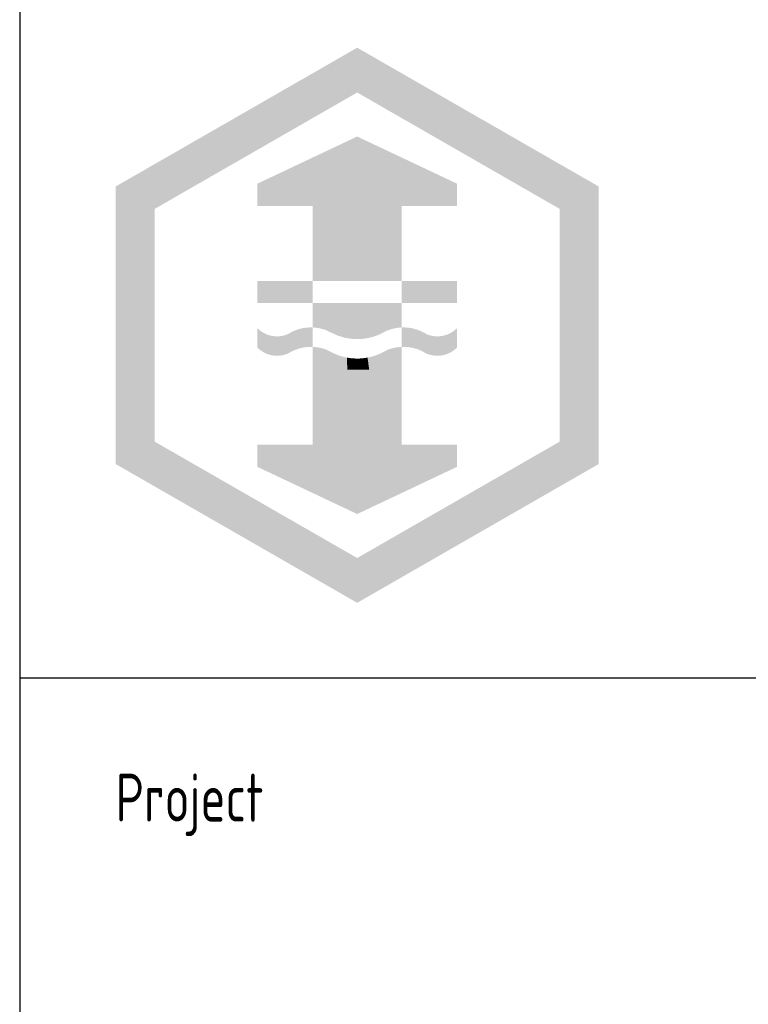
# Model space of a CAD drawing. Extents: x 0 to 1189000, y 0 to 841000.
# Tile 10 of 20: x 1024000 to 1054375, y 64884 to 105931. Entities that reach past the tile are written whole.
import ezdxf

# ---------------------------------------------------------------- set-up
doc = ezdxf.new("R2010")
doc.units = 0
doc.header["$LTSCALE"] = 10000
doc.header["$MEASUREMENT"] = 0
doc.layers.get('0').update_dxf_attribs({"linetype": 'CONTINUOUS'})
for name, color, linetype in [('_T193299$0$101', 7, 'CONTINUOUS'), ('_T193299$0$102', 2, 'CONTINUOUS'), ('_T193299$0$103', 4, 'CONTINUOUS')]:
    doc.layers.add(name, color=color, linetype=linetype)
doc.styles.add('_T193299$0$ISO', font='ISO', dxfattribs={"width": 0.8})

# ---------------------------------------------------------------- blocks, each defined once
blk = doc.blocks.new('_T193299', base_point=(1174, 15))
at = {"layer": '_T193299$0$102'}
blk.add_line((1024, 78.5), (1174, 78.5), dxfattribs=at)
for points in [[(1038.07, 101.061, 0, 8.331, 0), (1038.07, 99.093, 8.331, 8.331, 0), (1038.07, 98.168, 3.702, 3.702, 0), (1038.07, 95.043, 3.702, 3.702, 0)], [(1038.07, 85.323, 0, 8.331, 0), (1038.07, 87.291, 8.331, 8.331, 0), (1038.07, 88.216, 3.702, 3.702, 0), (1038.07, 91.341, 3.702, 3.702, 0)]]:
    blk.add_lwpolyline(points, format="xyseb", dxfattribs=at)
at = {"layer": '_T193299$0$102', "const_width": 1.62}
blk.add_lwpolyline([(1028.813, 87.875), (1028.813, 98.509), (1038.07, 103.829), (1047.327, 98.509), (1047.327, 87.875), (1038.07, 82.555)], close=True, dxfattribs=at)
at = {"layer": '_T193299$0$102'}
for points in [[(1033.904, 94.118), (1036.219, 94.118), (1033.904, 95.043), (1036.219, 95.043)], [(1039.922, 94.118), (1042.236, 94.118), (1039.922, 95.043), (1042.236, 95.043)], [(1036.219, 94.118), (1036.219, 93.102), (1036.41, 94.118), (1036.454, 93.077)], [(1036.41, 94.118), (1036.454, 93.077), (1036.698, 94.118), (1036.721, 93.009)], [(1036.698, 94.118), (1036.721, 93.009), (1036.969, 94.118), (1036.951, 92.902)], [(1036.969, 94.118), (1036.951, 92.902), (1037.249, 94.118), (1037.269, 92.757)], [(1037.249, 94.118), (1037.269, 92.757), (1037.496, 94.118), (1037.575, 92.667)], [(1037.496, 94.118), (1037.575, 92.667), (1037.688, 94.118), (1037.864, 92.623)], [(1037.688, 94.118), (1037.864, 92.623), (1038.008, 94.118), (1038.08, 92.613)], [(1038.008, 94.118), (1038.08, 92.613), (1038.263, 94.118), (1038.336, 92.629)], [(1038.263, 94.118), (1038.336, 92.629), (1038.622, 94.118), (1038.549, 92.664)], [(1038.622, 94.118), (1038.549, 92.664), (1038.869, 94.118), (1038.778, 92.724)], [(1038.869, 94.118), (1038.778, 92.724), (1039.029, 94.118), (1039.025, 92.819)], [(1039.029, 94.118), (1039.025, 92.819), (1039.181, 94.118), (1039.283, 92.957)], [(1039.181, 94.118), (1039.283, 92.957), (1039.372, 94.118), (1039.511, 93.037)], [(1039.372, 94.118), (1039.511, 93.037), (1039.588, 94.118), (1039.694, 93.078)], [(1039.588, 94.118), (1039.694, 93.078), (1039.748, 94.118), (1039.814, 93.094)], [(1039.748, 94.118), (1039.814, 93.094), (1039.922, 94.118), (1039.922, 93.102)], [(1034.034, 92.962), (1034.002, 92.178), (1033.904, 93.076), (1033.904, 92.266)], [(1034.129, 92.898), (1034.096, 92.109), (1034.034, 92.962), (1034.002, 92.178)], [(1034.239, 92.839), (1034.185, 92.056), (1034.129, 92.898), (1034.096, 92.109)], [(1034.341, 92.797), (1034.266, 92.017), (1034.239, 92.839), (1034.185, 92.056)], [(1034.438, 92.767), (1034.342, 91.987), (1034.341, 92.797), (1034.266, 92.017)], [(1034.538, 92.745), (1034.449, 91.954), (1034.438, 92.767), (1034.342, 91.987)], [(1035.053, 92.775), (1035.092, 91.977), (1034.939, 92.748), (1034.952, 91.94)], [(1035.146, 92.806), (1035.191, 92.016), (1035.053, 92.775), (1035.092, 91.977)], [(1035.288, 92.883), (1035.292, 92.075), (1035.146, 92.806), (1035.191, 92.016)], [(1035.4, 92.94), (1035.404, 92.132), (1035.288, 92.883), (1035.292, 92.075)], [(1035.492, 92.979), (1035.5, 92.172), (1035.4, 92.94), (1035.404, 92.132)], [(1035.593, 93.015), (1035.6, 92.208), (1035.492, 92.979), (1035.5, 92.172)], [(1035.722, 93.052), (1035.73, 92.244), (1035.593, 93.015), (1035.6, 92.208)], [(1035.857, 93.08), (1035.871, 92.272), (1035.722, 93.052), (1035.73, 92.244)], [(1035.978, 93.095), (1035.974, 92.285), (1035.857, 93.08), (1035.871, 92.272)], [(1036.094, 93.103), (1036.084, 92.292), (1035.978, 93.095), (1035.974, 92.285)], [(1036.219, 93.102), (1036.219, 92.292), (1036.094, 93.103), (1036.084, 92.292)], [(1039.922, 93.102), (1039.922, 92.292), (1040.046, 93.103), (1040.056, 92.292)], [(1040.046, 93.103), (1040.056, 92.292), (1040.162, 93.095), (1040.166, 92.285)], [(1040.162, 93.095), (1040.166, 92.285), (1040.283, 93.08), (1040.27, 92.272)], [(1040.283, 93.08), (1040.27, 92.272), (1040.418, 93.052), (1040.411, 92.244)], [(1040.418, 93.052), (1040.411, 92.244), (1040.548, 93.015), (1040.54, 92.208)], [(1040.548, 93.015), (1040.54, 92.208), (1040.648, 92.979), (1040.64, 92.172)], [(1040.648, 92.979), (1040.64, 92.172), (1040.74, 92.94), (1040.736, 92.132)], [(1040.74, 92.94), (1040.736, 92.132), (1040.852, 92.883), (1040.848, 92.075)], [(1040.852, 92.883), (1040.848, 92.075), (1040.995, 92.806), (1040.949, 92.016)], [(1040.995, 92.806), (1040.949, 92.016), (1041.087, 92.775), (1041.048, 91.977)], [(1041.087, 92.775), (1041.048, 91.977), (1041.201, 92.748), (1041.189, 91.94)], [(1041.602, 92.745), (1041.691, 91.954), (1041.702, 92.767), (1041.799, 91.987)], [(1041.702, 92.767), (1041.799, 91.987), (1041.799, 92.797), (1041.875, 92.017)], [(1041.799, 92.797), (1041.875, 92.017), (1041.901, 92.839), (1041.955, 92.056)], [(1041.901, 92.839), (1041.955, 92.056), (1042.011, 92.898), (1042.045, 92.109)], [(1042.011, 92.898), (1042.045, 92.109), (1042.106, 92.962), (1042.139, 92.178)], [(1042.106, 92.962), (1042.139, 92.178), (1042.236, 93.076), (1042.236, 92.266)], [(1034.635, 92.733), (1034.55, 91.933), (1034.538, 92.745), (1034.449, 91.954)], [(1034.705, 92.729), (1034.684, 91.92), (1034.635, 92.733), (1034.55, 91.933)], [(1034.809, 92.732), (1034.82, 91.923), (1034.705, 92.729), (1034.684, 91.92)], [(1034.939, 92.748), (1034.952, 91.94), (1034.809, 92.732), (1034.82, 91.923)], [(1041.201, 92.748), (1041.189, 91.94), (1041.331, 92.732), (1041.321, 91.923)], [(1041.331, 92.732), (1041.321, 91.923), (1041.435, 92.729), (1041.456, 91.92)], [(1041.435, 92.729), (1041.456, 91.92), (1041.505, 92.733), (1041.59, 91.933)], [(1041.505, 92.733), (1041.59, 91.933), (1041.602, 92.745), (1041.691, 91.954)], [(1036.219, 92.292), (1036.219, 91.341), (1036.364, 92.28), (1036.37, 91.341)], [(1036.364, 92.28), (1036.37, 91.341), (1036.513, 92.256), (1036.489, 91.341)], [(1036.513, 92.256), (1036.489, 91.341), (1036.657, 92.219), (1036.644, 91.341)], [(1036.657, 92.219), (1036.644, 91.341), (1036.788, 92.175), (1036.815, 91.341)], [(1036.788, 92.175), (1036.815, 91.341), (1036.944, 92.096), (1036.965, 91.341)], [(1036.944, 92.096), (1036.965, 91.341), (1037.066, 92.032), (1037.128, 91.341)], [(1037.066, 92.032), (1037.128, 91.341), (1037.212, 91.968), (1037.298, 91.341)], [(1037.212, 91.968), (1037.298, 91.341), (1037.357, 91.916), (1037.44, 91.341)], [(1038.848, 91.938), (1038.882, 91.341), (1039.046, 92.019), (1039.032, 91.341)], [(1039.046, 92.019), (1039.032, 91.341), (1039.193, 92.094), (1039.203, 91.341)], [(1039.193, 92.094), (1039.203, 91.341), (1039.359, 92.177), (1039.351, 91.341)], [(1039.359, 92.177), (1039.351, 91.341), (1039.511, 92.227), (1039.559, 91.341)], [(1039.511, 92.227), (1039.559, 91.341), (1039.704, 92.27), (1039.723, 91.341)], [(1039.704, 92.27), (1039.723, 91.341), (1039.922, 92.292), (1039.922, 91.341)], [(1037.357, 91.916), (1037.44, 91.341), (1037.509, 91.872), (1037.537, 91.341)], [(1037.509, 91.872), (1037.537, 91.341), (1037.645, 91.843), (1037.656, 91.341)], [(1037.645, 91.843), (1037.656, 91.341), (1037.776, 91.822), (1037.79, 91.341)], [(1037.776, 91.822), (1037.79, 91.341), (1037.916, 91.809), (1037.923, 91.341)], [(1037.916, 91.809), (1037.923, 91.341), (1038.05, 91.804), (1038.034, 91.341)], [(1038.05, 91.804), (1038.034, 91.341), (1038.175, 91.806), (1038.184, 91.341)], [(1038.175, 91.806), (1038.184, 91.341), (1038.309, 91.816), (1038.347, 91.341)], [(1038.309, 91.816), (1038.347, 91.341), (1038.502, 91.844), (1038.57, 91.341)], [(1038.502, 91.844), (1038.57, 91.341), (1038.68, 91.885), (1038.72, 91.341)], [(1038.68, 91.885), (1038.72, 91.341), (1038.848, 91.938), (1038.882, 91.341)]]:
    blk.add_solid(points, dxfattribs=at)
at = {"layer": '_T193299$0$103'}
for p, q in [((1024, 221.5), (1024, 15)), ((1024, 78.5), (1174, 78.5))]:
    blk.add_line(p, q, dxfattribs=at)
at = {"layer": '_T193299$0$101', "style": '_T193299$0$ISO', "width": 0.8}
blk.add_text('Project', height=2, dxfattribs=at).set_placement((1028, 72.5))

msp = doc.modelspace()

# ---------------------------------------------------------------- block references
at = {"xscale": 1000, "yscale": 1000, "zscale": 1000}
msp.add_blockref('_T193299', (1174000, 15000), dxfattribs=at)

doc.saveas('drawing.dxf')
